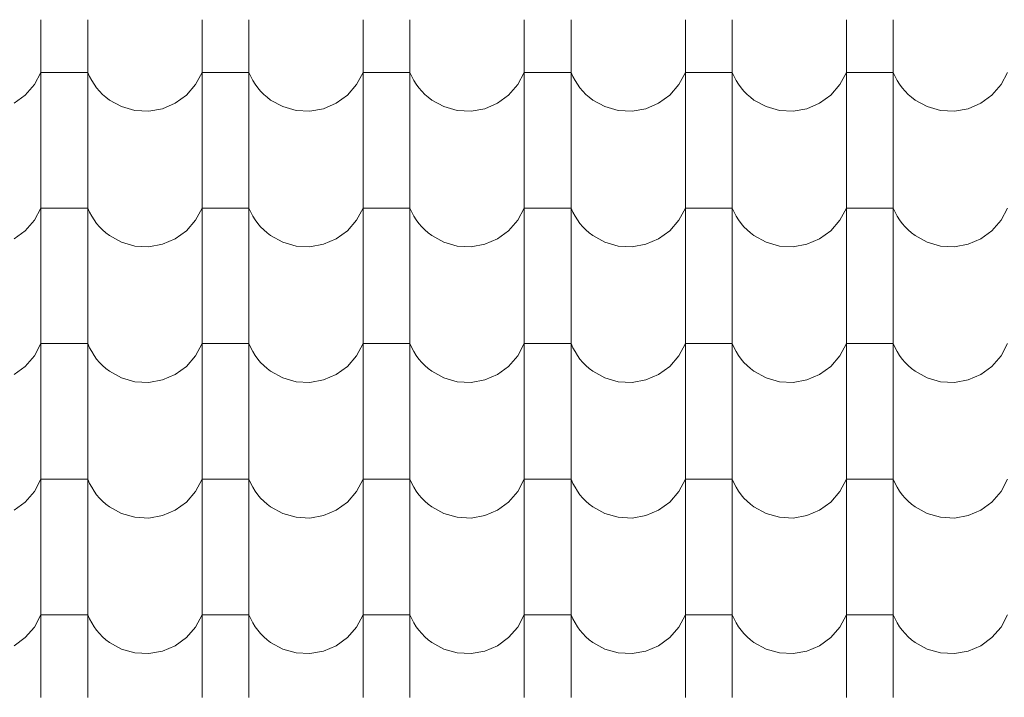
# Model space of a CAD drawing. Header units: millimetres. Extents: x -20699 to 32021, y -4298 to 11971.
# Tile 37 of 74: x -11451 to -10442, y 8829 to 9524. Entities that reach past the tile are written whole.
import ezdxf

# ---------------------------------------------------------------- set-up
doc = ezdxf.new("R2010")
doc.units = ezdxf.units.MM
doc.header["$MEASUREMENT"] = 0
doc.layers.add('A-A_1_Bourané_Výplně - Povrchové', color=7, linetype='Continuous')
doc.layers.add('A-A_1_Konstrukce - střechy a skořepiny', color=7, linetype='Continuous')

# ---------------------------------------------------------------- blocks, each defined once
blk = doc.blocks.new('*X1', base_point=(-21954.7, -8431.5))
at = {"layer": 'A-A_1_Bourané_Výplně - Povrchové', "color": 251, "linetype": 'Continuous', "lineweight": 20, "true_color": 0x6a6a6a}
for p, q in [((-11428.9, 9523.5), (-11428.9, 9385)), ((-11380.9, 9523.5), (-11380.9, 9385)), ((-11263.9, 9523.5), (-11263.9, 9385)), ((-11215.9, 9523.5), (-11215.9, 9385)), ((-11098.9, 9523.5), (-11098.9, 9385)), ((-11050.9, 9523.5), (-11050.9, 9385)), ((-10933.9, 9523.5), (-10933.9, 9385)), ((-10885.9, 9523.5), (-10885.9, 9385)), ((-10768.9, 9523.5), (-10768.9, 9385)), ((-10720.9, 9523.5), (-10720.9, 9385)), ((-10603.9, 9523.5), (-10603.9, 9385)), ((-10555.9, 9523.5), (-10555.9, 9385)), ((-11435.6, 9457), (-11428.9, 9469.5)), ((-11404.9, 9469.5), (-11428.9, 9469.5)), ((-11380.9, 9469.5), (-11404.9, 9469.5)), ((-11380.9, 9469.5), (-11379, 9465.3)), ((-11270.6, 9457), (-11263.9, 9469.5)), ((-11239.9, 9469.5), (-11263.9, 9469.5)), ((-11215.9, 9469.5), (-11239.9, 9469.5)), ((-11215.9, 9469.5), (-11214, 9465.3)), ((-11105.6, 9457), (-11098.9, 9469.5)), ((-11074.9, 9469.5), (-11098.9, 9469.5)), ((-11050.9, 9469.5), (-11074.9, 9469.5)), ((-11050.9, 9469.5), (-11049, 9465.3)), ((-10940.6, 9457), (-10933.9, 9469.5)), ((-10909.9, 9469.5), (-10933.9, 9469.5)), ((-10885.9, 9469.5), (-10909.9, 9469.5)), ((-10885.9, 9469.5), (-10884, 9465.3)), ((-10775.6, 9457), (-10768.9, 9469.5)), ((-10744.9, 9469.5), (-10768.9, 9469.5)), ((-10720.9, 9469.5), (-10744.9, 9469.5)), ((-10720.9, 9469.5), (-10719, 9465.3)), ((-10610.6, 9457), (-10603.9, 9469.5)), ((-10579.9, 9469.5), (-10603.9, 9469.5)), ((-10555.9, 9469.5), (-10579.9, 9469.5)), ((-10555.9, 9469.5), (-10554, 9465.3)), ((-10445.6, 9457), (-10438.9, 9469.5)), ((-11379, 9465.3), (-11376.9, 9461.3)), ((-11376.9, 9461.3), (-11374.5, 9457.4)), ((-11214, 9465.3), (-11211.9, 9461.3)), ((-11211.9, 9461.3), (-11209.5, 9457.4)), ((-11049, 9465.3), (-11046.9, 9461.3)), ((-11046.9, 9461.3), (-11044.5, 9457.4)), ((-10884, 9465.3), (-10881.9, 9461.3)), ((-10881.9, 9461.3), (-10879.5, 9457.4)), ((-10719, 9465.3), (-10716.9, 9461.3)), ((-10716.9, 9461.3), (-10714.5, 9457.4)), ((-10554, 9465.3), (-10551.9, 9461.3)), ((-10551.9, 9461.3), (-10549.5, 9457.4)), ((-11444.9, 9446.2), (-11435.6, 9457)), ((-11374.5, 9457.4), (-11371.8, 9453.7)), ((-11371.8, 9453.7), (-11368.9, 9450.3)), ((-11368.9, 9450.3), (-11365.7, 9447)), ((-11279.9, 9446.2), (-11270.6, 9457)), ((-11209.5, 9457.4), (-11206.8, 9453.7)), ((-11206.8, 9453.7), (-11203.9, 9450.3)), ((-11203.9, 9450.3), (-11200.7, 9447)), ((-11114.9, 9446.2), (-11105.6, 9457)), ((-11044.5, 9457.4), (-11041.8, 9453.7)), ((-11041.8, 9453.7), (-11038.9, 9450.3)), ((-11038.9, 9450.3), (-11035.7, 9447)), ((-10949.9, 9446.2), (-10940.6, 9457)), ((-10879.5, 9457.4), (-10876.8, 9453.7)), ((-10876.8, 9453.7), (-10873.9, 9450.3)), ((-10873.9, 9450.3), (-10870.7, 9447)), ((-10784.9, 9446.2), (-10775.6, 9457)), ((-10714.5, 9457.4), (-10711.8, 9453.7)), ((-10711.8, 9453.7), (-10708.9, 9450.3)), ((-10708.9, 9450.3), (-10705.7, 9447)), ((-10619.9, 9446.2), (-10610.6, 9457)), ((-10549.5, 9457.4), (-10546.8, 9453.7)), ((-10546.8, 9453.7), (-10543.9, 9450.3)), ((-10543.9, 9450.3), (-10540.7, 9447)), ((-10454.9, 9446.2), (-10445.6, 9457)), ((-11456.4, 9437.9), (-11444.9, 9446.2)), ((-11365.7, 9447), (-11362.3, 9444)), ((-11362.3, 9444), (-11358.7, 9441.2)), ((-11358.7, 9441.2), (-11346.2, 9434.4)), ((-11291.4, 9437.9), (-11279.9, 9446.2)), ((-11200.7, 9447), (-11197.3, 9444)), ((-11197.3, 9444), (-11193.7, 9441.2)), ((-11193.7, 9441.2), (-11181.2, 9434.4)), ((-11126.4, 9437.9), (-11114.9, 9446.2)), ((-11035.7, 9447), (-11032.3, 9444)), ((-11032.3, 9444), (-11028.7, 9441.2)), ((-11028.7, 9441.2), (-11016.2, 9434.4)), ((-10961.4, 9437.9), (-10949.9, 9446.2)), ((-10870.7, 9447), (-10867.3, 9444)), ((-10867.3, 9444), (-10863.7, 9441.2)), ((-10863.7, 9441.2), (-10851.2, 9434.4)), ((-10796.4, 9437.9), (-10784.9, 9446.2)), ((-10705.7, 9447), (-10702.3, 9444)), ((-10702.3, 9444), (-10698.7, 9441.2)), ((-10698.7, 9441.2), (-10686.2, 9434.4)), ((-10631.4, 9437.9), (-10619.9, 9446.2)), ((-10540.7, 9447), (-10537.3, 9444)), ((-10537.3, 9444), (-10533.7, 9441.2)), ((-10533.7, 9441.2), (-10521.2, 9434.4)), ((-10466.4, 9437.9), (-10454.9, 9446.2)), ((-11346.2, 9434.4), (-11332.6, 9430.5)), ((-11332.6, 9430.5), (-11318.4, 9429.8)), ((-11318.4, 9429.8), (-11304.4, 9432.3)), ((-11304.4, 9432.3), (-11291.4, 9437.9)), ((-11181.2, 9434.4), (-11167.6, 9430.5)), ((-11167.6, 9430.5), (-11153.4, 9429.8)), ((-11153.4, 9429.8), (-11139.4, 9432.3)), ((-11139.4, 9432.3), (-11126.4, 9437.9)), ((-11016.2, 9434.4), (-11002.6, 9430.5)), ((-11002.6, 9430.5), (-10988.4, 9429.8)), ((-10988.4, 9429.8), (-10974.4, 9432.3)), ((-10974.4, 9432.3), (-10961.4, 9437.9)), ((-10851.2, 9434.4), (-10837.6, 9430.5)), ((-10837.6, 9430.5), (-10823.4, 9429.8)), ((-10823.4, 9429.8), (-10809.4, 9432.3)), ((-10809.4, 9432.3), (-10796.4, 9437.9)), ((-10686.2, 9434.4), (-10672.6, 9430.5)), ((-10672.6, 9430.5), (-10658.4, 9429.8)), ((-10658.4, 9429.8), (-10644.4, 9432.3)), ((-10644.4, 9432.3), (-10631.4, 9437.9)), ((-10521.2, 9434.4), (-10507.6, 9430.5)), ((-10507.6, 9430.5), (-10493.4, 9429.8)), ((-10493.4, 9429.8), (-10479.4, 9432.3)), ((-10479.4, 9432.3), (-10466.4, 9437.9)), ((-11428.9, 9384.5), (-11428.9, 9246)), ((-11380.9, 9384.5), (-11380.9, 9246)), ((-11263.9, 9384.5), (-11263.9, 9246)), ((-11215.9, 9384.5), (-11215.9, 9246)), ((-11098.9, 9384.5), (-11098.9, 9246)), ((-11050.9, 9384.5), (-11050.9, 9246)), ((-10933.9, 9384.5), (-10933.9, 9246)), ((-10885.9, 9384.5), (-10885.9, 9246)), ((-10768.9, 9384.5), (-10768.9, 9246)), ((-10720.9, 9384.5), (-10720.9, 9246)), ((-10603.9, 9384.5), (-10603.9, 9246)), ((-10555.9, 9384.5), (-10555.9, 9246)), ((-11435.6, 9318), (-11428.9, 9330.5)), ((-11404.9, 9330.5), (-11428.9, 9330.5)), ((-11380.9, 9330.5), (-11404.9, 9330.5)), ((-11380.9, 9330.5), (-11379, 9326.3)), ((-11270.6, 9318), (-11263.9, 9330.5)), ((-11239.9, 9330.5), (-11263.9, 9330.5)), ((-11215.9, 9330.5), (-11239.9, 9330.5)), ((-11215.9, 9330.5), (-11214, 9326.3)), ((-11105.6, 9318), (-11098.9, 9330.5)), ((-11074.9, 9330.5), (-11098.9, 9330.5)), ((-11050.9, 9330.5), (-11074.9, 9330.5)), ((-11050.9, 9330.5), (-11049, 9326.3)), ((-10940.6, 9318), (-10933.9, 9330.5)), ((-10909.9, 9330.5), (-10933.9, 9330.5)), ((-10885.9, 9330.5), (-10909.9, 9330.5)), ((-10885.9, 9330.5), (-10884, 9326.3)), ((-10775.6, 9318), (-10768.9, 9330.5)), ((-10744.9, 9330.5), (-10768.9, 9330.5)), ((-10720.9, 9330.5), (-10744.9, 9330.5)), ((-10720.9, 9330.5), (-10719, 9326.3)), ((-10610.6, 9318), (-10603.9, 9330.5)), ((-10579.9, 9330.5), (-10603.9, 9330.5)), ((-10555.9, 9330.5), (-10579.9, 9330.5)), ((-10555.9, 9330.5), (-10554, 9326.3)), ((-10445.6, 9318), (-10438.9, 9330.5)), ((-11444.9, 9307.2), (-11435.6, 9318)), ((-11379, 9326.3), (-11376.9, 9322.3)), ((-11376.9, 9322.3), (-11374.5, 9318.4)), ((-11374.5, 9318.4), (-11371.8, 9314.7)), ((-11279.9, 9307.2), (-11270.6, 9318)), ((-11214, 9326.3), (-11211.9, 9322.3)), ((-11211.9, 9322.3), (-11209.5, 9318.4)), ((-11209.5, 9318.4), (-11206.8, 9314.7)), ((-11114.9, 9307.2), (-11105.6, 9318)), ((-11049, 9326.3), (-11046.9, 9322.3)), ((-11046.9, 9322.3), (-11044.5, 9318.4)), ((-11044.5, 9318.4), (-11041.8, 9314.7)), ((-10949.9, 9307.2), (-10940.6, 9318)), ((-10884, 9326.3), (-10881.9, 9322.3)), ((-10881.9, 9322.3), (-10879.5, 9318.4)), ((-10879.5, 9318.4), (-10876.8, 9314.7)), ((-10784.9, 9307.2), (-10775.6, 9318)), ((-10719, 9326.3), (-10716.9, 9322.3)), ((-10716.9, 9322.3), (-10714.5, 9318.4)), ((-10714.5, 9318.4), (-10711.8, 9314.7)), ((-10619.9, 9307.2), (-10610.6, 9318)), ((-10554, 9326.3), (-10551.9, 9322.3)), ((-10551.9, 9322.3), (-10549.5, 9318.4)), ((-10549.5, 9318.4), (-10546.8, 9314.7)), ((-10454.9, 9307.2), (-10445.6, 9318)), ((-11371.8, 9314.7), (-11368.9, 9311.3)), ((-11368.9, 9311.3), (-11365.7, 9308)), ((-11365.7, 9308), (-11362.3, 9305)), ((-11206.8, 9314.7), (-11203.9, 9311.3)), ((-11203.9, 9311.3), (-11200.7, 9308)), ((-11200.7, 9308), (-11197.3, 9305)), ((-11041.8, 9314.7), (-11038.9, 9311.3)), ((-11038.9, 9311.3), (-11035.7, 9308)), ((-11035.7, 9308), (-11032.3, 9305)), ((-10876.8, 9314.7), (-10873.9, 9311.3)), ((-10873.9, 9311.3), (-10870.7, 9308)), ((-10870.7, 9308), (-10867.3, 9305)), ((-10711.8, 9314.7), (-10708.9, 9311.3)), ((-10708.9, 9311.3), (-10705.7, 9308)), ((-10705.7, 9308), (-10702.3, 9305)), ((-10546.8, 9314.7), (-10543.9, 9311.3)), ((-10543.9, 9311.3), (-10540.7, 9308)), ((-10540.7, 9308), (-10537.3, 9305)), ((-11456.4, 9298.9), (-11444.9, 9307.2)), ((-11362.3, 9305), (-11358.7, 9302.2)), ((-11358.7, 9302.2), (-11346.2, 9295.4)), ((-11304.4, 9293.3), (-11291.4, 9298.9)), ((-11291.4, 9298.9), (-11279.9, 9307.2)), ((-11197.3, 9305), (-11193.7, 9302.2)), ((-11193.7, 9302.2), (-11181.2, 9295.4)), ((-11139.4, 9293.3), (-11126.4, 9298.9)), ((-11126.4, 9298.9), (-11114.9, 9307.2)), ((-11032.3, 9305), (-11028.7, 9302.2)), ((-11028.7, 9302.2), (-11016.2, 9295.4)), ((-10974.4, 9293.3), (-10961.4, 9298.9)), ((-10961.4, 9298.9), (-10949.9, 9307.2)), ((-10867.3, 9305), (-10863.7, 9302.2)), ((-10863.7, 9302.2), (-10851.2, 9295.4)), ((-10809.4, 9293.3), (-10796.4, 9298.9)), ((-10796.4, 9298.9), (-10784.9, 9307.2)), ((-10702.3, 9305), (-10698.7, 9302.2)), ((-10698.7, 9302.2), (-10686.2, 9295.4)), ((-10644.4, 9293.3), (-10631.4, 9298.9)), ((-10631.4, 9298.9), (-10619.9, 9307.2)), ((-10537.3, 9305), (-10533.7, 9302.2)), ((-10533.7, 9302.2), (-10521.2, 9295.4)), ((-10479.4, 9293.3), (-10466.4, 9298.9)), ((-10466.4, 9298.9), (-10454.9, 9307.2)), ((-11346.2, 9295.4), (-11332.6, 9291.5)), ((-11332.6, 9291.5), (-11318.4, 9290.8)), ((-11318.4, 9290.8), (-11304.4, 9293.3)), ((-11181.2, 9295.4), (-11167.6, 9291.5)), ((-11167.6, 9291.5), (-11153.4, 9290.8)), ((-11153.4, 9290.8), (-11139.4, 9293.3)), ((-11016.2, 9295.4), (-11002.6, 9291.5)), ((-11002.6, 9291.5), (-10988.4, 9290.8)), ((-10988.4, 9290.8), (-10974.4, 9293.3)), ((-10851.2, 9295.4), (-10837.6, 9291.5)), ((-10837.6, 9291.5), (-10823.4, 9290.8)), ((-10823.4, 9290.8), (-10809.4, 9293.3)), ((-10686.2, 9295.4), (-10672.6, 9291.5)), ((-10672.6, 9291.5), (-10658.4, 9290.8)), ((-10658.4, 9290.8), (-10644.4, 9293.3)), ((-10521.2, 9295.4), (-10507.6, 9291.5)), ((-10507.6, 9291.5), (-10493.4, 9290.8)), ((-10493.4, 9290.8), (-10479.4, 9293.3)), ((-11428.9, 9245.5), (-11428.9, 9107)), ((-11380.9, 9245.5), (-11380.9, 9107)), ((-11263.9, 9245.5), (-11263.9, 9107)), ((-11215.9, 9245.5), (-11215.9, 9107)), ((-11098.9, 9245.5), (-11098.9, 9107)), ((-11050.9, 9245.5), (-11050.9, 9107)), ((-10933.9, 9245.5), (-10933.9, 9107)), ((-10885.9, 9245.5), (-10885.9, 9107)), ((-10768.9, 9245.5), (-10768.9, 9107)), ((-10720.9, 9245.5), (-10720.9, 9107)), ((-10603.9, 9245.5), (-10603.9, 9107)), ((-10555.9, 9245.5), (-10555.9, 9107)), ((-11435.6, 9179), (-11428.9, 9191.5)), ((-11404.9, 9191.5), (-11428.9, 9191.5)), ((-11380.9, 9191.5), (-11404.9, 9191.5)), ((-11380.9, 9191.5), (-11379, 9187.3)), ((-11379, 9187.3), (-11376.9, 9183.3)), ((-11270.6, 9179), (-11263.9, 9191.5)), ((-11239.9, 9191.5), (-11263.9, 9191.5)), ((-11215.9, 9191.5), (-11239.9, 9191.5)), ((-11215.9, 9191.5), (-11214, 9187.3)), ((-11214, 9187.3), (-11211.9, 9183.3)), ((-11105.6, 9179), (-11098.9, 9191.5)), ((-11074.9, 9191.5), (-11098.9, 9191.5)), ((-11050.9, 9191.5), (-11074.9, 9191.5)), ((-11050.9, 9191.5), (-11049, 9187.3)), ((-11049, 9187.3), (-11046.9, 9183.3)), ((-10940.6, 9179), (-10933.9, 9191.5)), ((-10909.9, 9191.5), (-10933.9, 9191.5)), ((-10885.9, 9191.5), (-10909.9, 9191.5)), ((-10885.9, 9191.5), (-10884, 9187.3)), ((-10884, 9187.3), (-10881.9, 9183.3)), ((-10775.6, 9179), (-10768.9, 9191.5)), ((-10744.9, 9191.5), (-10768.9, 9191.5)), ((-10720.9, 9191.5), (-10744.9, 9191.5)), ((-10720.9, 9191.5), (-10719, 9187.3)), ((-10719, 9187.3), (-10716.9, 9183.3)), ((-10610.6, 9179), (-10603.9, 9191.5)), ((-10579.9, 9191.5), (-10603.9, 9191.5)), ((-10555.9, 9191.5), (-10579.9, 9191.5)), ((-10555.9, 9191.5), (-10554, 9187.3)), ((-10554, 9187.3), (-10551.9, 9183.3)), ((-10445.6, 9179), (-10438.9, 9191.5)), ((-11444.9, 9168.2), (-11435.6, 9179)), ((-11376.9, 9183.3), (-11374.5, 9179.4)), ((-11374.5, 9179.4), (-11371.8, 9175.7)), ((-11279.9, 9168.2), (-11270.6, 9179)), ((-11211.9, 9183.3), (-11209.5, 9179.4)), ((-11209.5, 9179.4), (-11206.8, 9175.7)), ((-11114.9, 9168.2), (-11105.6, 9179)), ((-11046.9, 9183.3), (-11044.5, 9179.4)), ((-11044.5, 9179.4), (-11041.8, 9175.7)), ((-10949.9, 9168.2), (-10940.6, 9179)), ((-10881.9, 9183.3), (-10879.5, 9179.4)), ((-10879.5, 9179.4), (-10876.8, 9175.7)), ((-10784.9, 9168.2), (-10775.6, 9179)), ((-10716.9, 9183.3), (-10714.5, 9179.4)), ((-10714.5, 9179.4), (-10711.8, 9175.7)), ((-10619.9, 9168.2), (-10610.6, 9179)), ((-10551.9, 9183.3), (-10549.5, 9179.4)), ((-10549.5, 9179.4), (-10546.8, 9175.7)), ((-10454.9, 9168.2), (-10445.6, 9179)), ((-11456.4, 9159.9), (-11444.9, 9168.2)), ((-11371.8, 9175.7), (-11368.9, 9172.3)), ((-11368.9, 9172.3), (-11365.7, 9169)), ((-11365.7, 9169), (-11362.3, 9166)), ((-11291.4, 9159.9), (-11279.9, 9168.2)), ((-11206.8, 9175.7), (-11203.9, 9172.3)), ((-11203.9, 9172.3), (-11200.7, 9169)), ((-11200.7, 9169), (-11197.3, 9166)), ((-11126.4, 9159.9), (-11114.9, 9168.2)), ((-11041.8, 9175.7), (-11038.9, 9172.3)), ((-11038.9, 9172.3), (-11035.7, 9169)), ((-11035.7, 9169), (-11032.3, 9166)), ((-10961.4, 9159.9), (-10949.9, 9168.2)), ((-10876.8, 9175.7), (-10873.9, 9172.3)), ((-10873.9, 9172.3), (-10870.7, 9169)), ((-10870.7, 9169), (-10867.3, 9166)), ((-10796.4, 9159.9), (-10784.9, 9168.2)), ((-10711.8, 9175.7), (-10708.9, 9172.3)), ((-10708.9, 9172.3), (-10705.7, 9169)), ((-10705.7, 9169), (-10702.3, 9166)), ((-10631.4, 9159.9), (-10619.9, 9168.2)), ((-10546.8, 9175.7), (-10543.9, 9172.3)), ((-10543.9, 9172.3), (-10540.7, 9169)), ((-10540.7, 9169), (-10537.3, 9166)), ((-10466.4, 9159.9), (-10454.9, 9168.2)), ((-11362.3, 9166), (-11358.7, 9163.2)), ((-11358.7, 9163.2), (-11346.2, 9156.4)), ((-11346.2, 9156.4), (-11332.6, 9152.5)), ((-11304.4, 9154.3), (-11291.4, 9159.9)), ((-11197.3, 9166), (-11193.7, 9163.2)), ((-11193.7, 9163.2), (-11181.2, 9156.4)), ((-11181.2, 9156.4), (-11167.6, 9152.5)), ((-11139.4, 9154.3), (-11126.4, 9159.9)), ((-11032.3, 9166), (-11028.7, 9163.2)), ((-11028.7, 9163.2), (-11016.2, 9156.4)), ((-11016.2, 9156.4), (-11002.6, 9152.5)), ((-10974.4, 9154.3), (-10961.4, 9159.9)), ((-10867.3, 9166), (-10863.7, 9163.2)), ((-10863.7, 9163.2), (-10851.2, 9156.4)), ((-10851.2, 9156.4), (-10837.6, 9152.5)), ((-10809.4, 9154.3), (-10796.4, 9159.9)), ((-10702.3, 9166), (-10698.7, 9163.2)), ((-10698.7, 9163.2), (-10686.2, 9156.4)), ((-10686.2, 9156.4), (-10672.6, 9152.5)), ((-10644.4, 9154.3), (-10631.4, 9159.9)), ((-10537.3, 9166), (-10533.7, 9163.2)), ((-10533.7, 9163.2), (-10521.2, 9156.4)), ((-10521.2, 9156.4), (-10507.6, 9152.5)), ((-10479.4, 9154.3), (-10466.4, 9159.9)), ((-11332.6, 9152.5), (-11318.4, 9151.8)), ((-11318.4, 9151.8), (-11304.4, 9154.3)), ((-11167.6, 9152.5), (-11153.4, 9151.8)), ((-11153.4, 9151.8), (-11139.4, 9154.3)), ((-11002.6, 9152.5), (-10988.4, 9151.8)), ((-10988.4, 9151.8), (-10974.4, 9154.3)), ((-10837.6, 9152.5), (-10823.4, 9151.8)), ((-10823.4, 9151.8), (-10809.4, 9154.3)), ((-10672.6, 9152.5), (-10658.4, 9151.8)), ((-10658.4, 9151.8), (-10644.4, 9154.3)), ((-10507.6, 9152.5), (-10493.4, 9151.8)), ((-10493.4, 9151.8), (-10479.4, 9154.3)), ((-11428.9, 9106.5), (-11428.9, 8968)), ((-11380.9, 9106.5), (-11380.9, 8968)), ((-11263.9, 9106.5), (-11263.9, 8968)), ((-11215.9, 9106.5), (-11215.9, 8968)), ((-11098.9, 9106.5), (-11098.9, 8968)), ((-11050.9, 9106.5), (-11050.9, 8968)), ((-10933.9, 9106.5), (-10933.9, 8968)), ((-10885.9, 9106.5), (-10885.9, 8968)), ((-10768.9, 9106.5), (-10768.9, 8968)), ((-10720.9, 9106.5), (-10720.9, 8968)), ((-10603.9, 9106.5), (-10603.9, 8968)), ((-10555.9, 9106.5), (-10555.9, 8968)), ((-11435.6, 9040), (-11428.9, 9052.5)), ((-11404.9, 9052.5), (-11428.9, 9052.5)), ((-11380.9, 9052.5), (-11404.9, 9052.5)), ((-11380.9, 9052.5), (-11379, 9048.3)), ((-11379, 9048.3), (-11376.9, 9044.3)), ((-11270.6, 9040), (-11263.9, 9052.5)), ((-11239.9, 9052.5), (-11263.9, 9052.5)), ((-11215.9, 9052.5), (-11239.9, 9052.5)), ((-11215.9, 9052.5), (-11214, 9048.3)), ((-11214, 9048.3), (-11211.9, 9044.3)), ((-11105.6, 9040), (-11098.9, 9052.5)), ((-11074.9, 9052.5), (-11098.9, 9052.5)), ((-11050.9, 9052.5), (-11074.9, 9052.5)), ((-11050.9, 9052.5), (-11049, 9048.3)), ((-11049, 9048.3), (-11046.9, 9044.3)), ((-10940.6, 9040), (-10933.9, 9052.5)), ((-10909.9, 9052.5), (-10933.9, 9052.5)), ((-10885.9, 9052.5), (-10909.9, 9052.5)), ((-10885.9, 9052.5), (-10884, 9048.3)), ((-10884, 9048.3), (-10881.9, 9044.3)), ((-10775.6, 9040), (-10768.9, 9052.5)), ((-10744.9, 9052.5), (-10768.9, 9052.5)), ((-10720.9, 9052.5), (-10744.9, 9052.5)), ((-10720.9, 9052.5), (-10719, 9048.3)), ((-10719, 9048.3), (-10716.9, 9044.3)), ((-10610.6, 9040), (-10603.9, 9052.5)), ((-10579.9, 9052.5), (-10603.9, 9052.5)), ((-10555.9, 9052.5), (-10579.9, 9052.5)), ((-10555.9, 9052.5), (-10554, 9048.3)), ((-10554, 9048.3), (-10551.9, 9044.3)), ((-10445.6, 9040), (-10438.9, 9052.5)), ((-11444.9, 9029.2), (-11435.6, 9040)), ((-11376.9, 9044.3), (-11374.5, 9040.4)), ((-11374.5, 9040.4), (-11371.8, 9036.7)), ((-11371.8, 9036.7), (-11368.9, 9033.3)), ((-11279.9, 9029.2), (-11270.6, 9040)), ((-11211.9, 9044.3), (-11209.5, 9040.4)), ((-11209.5, 9040.4), (-11206.8, 9036.7)), ((-11206.8, 9036.7), (-11203.9, 9033.3)), ((-11114.9, 9029.2), (-11105.6, 9040)), ((-11046.9, 9044.3), (-11044.5, 9040.4)), ((-11044.5, 9040.4), (-11041.8, 9036.7)), ((-11041.8, 9036.7), (-11038.9, 9033.3)), ((-10949.9, 9029.2), (-10940.6, 9040)), ((-10881.9, 9044.3), (-10879.5, 9040.4)), ((-10879.5, 9040.4), (-10876.8, 9036.7)), ((-10876.8, 9036.7), (-10873.9, 9033.3)), ((-10784.9, 9029.2), (-10775.6, 9040)), ((-10716.9, 9044.3), (-10714.5, 9040.4)), ((-10714.5, 9040.4), (-10711.8, 9036.7)), ((-10711.8, 9036.7), (-10708.9, 9033.3)), ((-10619.9, 9029.2), (-10610.6, 9040)), ((-10551.9, 9044.3), (-10549.5, 9040.4)), ((-10549.5, 9040.4), (-10546.8, 9036.7)), ((-10546.8, 9036.7), (-10543.9, 9033.3)), ((-10454.9, 9029.2), (-10445.6, 9040)), ((-11456.4, 9020.9), (-11444.9, 9029.2)), ((-11368.9, 9033.3), (-11365.7, 9030)), ((-11365.7, 9030), (-11362.3, 9027)), ((-11362.3, 9027), (-11358.7, 9024.2)), ((-11291.4, 9020.9), (-11279.9, 9029.2)), ((-11203.9, 9033.3), (-11200.7, 9030)), ((-11200.7, 9030), (-11197.3, 9027)), ((-11197.3, 9027), (-11193.7, 9024.2)), ((-11126.4, 9020.9), (-11114.9, 9029.2)), ((-11038.9, 9033.3), (-11035.7, 9030)), ((-11035.7, 9030), (-11032.3, 9027)), ((-11032.3, 9027), (-11028.7, 9024.2)), ((-10961.4, 9020.9), (-10949.9, 9029.2)), ((-10873.9, 9033.3), (-10870.7, 9030)), ((-10870.7, 9030), (-10867.3, 9027)), ((-10867.3, 9027), (-10863.7, 9024.2)), ((-10796.4, 9020.9), (-10784.9, 9029.2)), ((-10708.9, 9033.3), (-10705.7, 9030)), ((-10705.7, 9030), (-10702.3, 9027)), ((-10702.3, 9027), (-10698.7, 9024.2)), ((-10631.4, 9020.9), (-10619.9, 9029.2)), ((-10543.9, 9033.3), (-10540.7, 9030)), ((-10540.7, 9030), (-10537.3, 9027)), ((-10537.3, 9027), (-10533.7, 9024.2)), ((-10466.4, 9020.9), (-10454.9, 9029.2)), ((-11358.7, 9024.2), (-11346.2, 9017.4)), ((-11346.2, 9017.4), (-11332.6, 9013.5)), ((-11318.4, 9012.8), (-11304.4, 9015.3)), ((-11304.4, 9015.3), (-11291.4, 9020.9)), ((-11193.7, 9024.2), (-11181.2, 9017.4)), ((-11181.2, 9017.4), (-11167.6, 9013.5)), ((-11153.4, 9012.8), (-11139.4, 9015.3)), ((-11139.4, 9015.3), (-11126.4, 9020.9)), ((-11028.7, 9024.2), (-11016.2, 9017.4)), ((-11016.2, 9017.4), (-11002.6, 9013.5)), ((-10988.4, 9012.8), (-10974.4, 9015.3)), ((-10974.4, 9015.3), (-10961.4, 9020.9)), ((-10863.7, 9024.2), (-10851.2, 9017.4)), ((-10851.2, 9017.4), (-10837.6, 9013.5)), ((-10823.4, 9012.8), (-10809.4, 9015.3)), ((-10809.4, 9015.3), (-10796.4, 9020.9)), ((-10698.7, 9024.2), (-10686.2, 9017.4)), ((-10686.2, 9017.4), (-10672.6, 9013.5)), ((-10658.4, 9012.8), (-10644.4, 9015.3)), ((-10644.4, 9015.3), (-10631.4, 9020.9)), ((-10533.7, 9024.2), (-10521.2, 9017.4)), ((-10521.2, 9017.4), (-10507.6, 9013.5)), ((-10493.4, 9012.8), (-10479.4, 9015.3)), ((-10479.4, 9015.3), (-10466.4, 9020.9)), ((-11332.6, 9013.5), (-11318.4, 9012.8)), ((-11167.6, 9013.5), (-11153.4, 9012.8)), ((-11002.6, 9013.5), (-10988.4, 9012.8)), ((-10837.6, 9013.5), (-10823.4, 9012.8)), ((-10672.6, 9013.5), (-10658.4, 9012.8)), ((-10507.6, 9013.5), (-10493.4, 9012.8)), ((-11428.9, 8967.5), (-11428.9, 8829)), ((-11380.9, 8967.5), (-11380.9, 8829)), ((-11263.9, 8967.5), (-11263.9, 8829)), ((-11215.9, 8967.5), (-11215.9, 8829)), ((-11098.9, 8967.5), (-11098.9, 8829)), ((-11050.9, 8967.5), (-11050.9, 8829)), ((-10933.9, 8967.5), (-10933.9, 8829)), ((-10885.9, 8967.5), (-10885.9, 8829)), ((-10768.9, 8967.5), (-10768.9, 8829)), ((-10720.9, 8967.5), (-10720.9, 8829)), ((-10603.9, 8967.5), (-10603.9, 8829)), ((-10555.9, 8967.5), (-10555.9, 8829)), ((-11435.6, 8901), (-11428.9, 8913.5)), ((-11404.9, 8913.5), (-11428.9, 8913.5)), ((-11380.9, 8913.5), (-11404.9, 8913.5)), ((-11380.9, 8913.5), (-11379, 8909.3)), ((-11379, 8909.3), (-11376.9, 8905.3)), ((-11376.9, 8905.3), (-11374.5, 8901.4)), ((-11270.6, 8901), (-11263.9, 8913.5)), ((-11239.9, 8913.5), (-11263.9, 8913.5)), ((-11215.9, 8913.5), (-11239.9, 8913.5)), ((-11215.9, 8913.5), (-11214, 8909.3)), ((-11214, 8909.3), (-11211.9, 8905.3)), ((-11211.9, 8905.3), (-11209.5, 8901.4)), ((-11105.6, 8901), (-11098.9, 8913.5)), ((-11074.9, 8913.5), (-11098.9, 8913.5)), ((-11050.9, 8913.5), (-11074.9, 8913.5)), ((-11050.9, 8913.5), (-11049, 8909.3)), ((-11049, 8909.3), (-11046.9, 8905.3)), ((-11046.9, 8905.3), (-11044.5, 8901.4)), ((-10940.6, 8901), (-10933.9, 8913.5)), ((-10909.9, 8913.5), (-10933.9, 8913.5)), ((-10885.9, 8913.5), (-10909.9, 8913.5)), ((-10885.9, 8913.5), (-10884, 8909.3)), ((-10884, 8909.3), (-10881.9, 8905.3)), ((-10881.9, 8905.3), (-10879.5, 8901.4)), ((-10775.6, 8901), (-10768.9, 8913.5)), ((-10744.9, 8913.5), (-10768.9, 8913.5)), ((-10720.9, 8913.5), (-10744.9, 8913.5)), ((-10720.9, 8913.5), (-10719, 8909.3)), ((-10719, 8909.3), (-10716.9, 8905.3)), ((-10716.9, 8905.3), (-10714.5, 8901.4)), ((-10610.6, 8901), (-10603.9, 8913.5)), ((-10579.9, 8913.5), (-10603.9, 8913.5)), ((-10555.9, 8913.5), (-10579.9, 8913.5)), ((-10555.9, 8913.5), (-10554, 8909.3)), ((-10554, 8909.3), (-10551.9, 8905.3)), ((-10551.9, 8905.3), (-10549.5, 8901.4)), ((-10445.6, 8901), (-10438.9, 8913.5)), ((-11444.9, 8890.2), (-11435.6, 8901)), ((-11374.5, 8901.4), (-11371.8, 8897.7)), ((-11371.8, 8897.7), (-11368.9, 8894.3)), ((-11368.9, 8894.3), (-11365.7, 8891)), ((-11279.9, 8890.2), (-11270.6, 8901)), ((-11209.5, 8901.4), (-11206.8, 8897.7)), ((-11206.8, 8897.7), (-11203.9, 8894.3)), ((-11203.9, 8894.3), (-11200.7, 8891)), ((-11114.9, 8890.2), (-11105.6, 8901)), ((-11044.5, 8901.4), (-11041.8, 8897.7)), ((-11041.8, 8897.7), (-11038.9, 8894.3)), ((-11038.9, 8894.3), (-11035.7, 8891)), ((-10949.9, 8890.2), (-10940.6, 8901)), ((-10879.5, 8901.4), (-10876.8, 8897.7)), ((-10876.8, 8897.7), (-10873.9, 8894.3)), ((-10873.9, 8894.3), (-10870.7, 8891)), ((-10784.9, 8890.2), (-10775.6, 8901)), ((-10714.5, 8901.4), (-10711.8, 8897.7)), ((-10711.8, 8897.7), (-10708.9, 8894.3)), ((-10708.9, 8894.3), (-10705.7, 8891)), ((-10619.9, 8890.2), (-10610.6, 8901)), ((-10549.5, 8901.4), (-10546.8, 8897.7)), ((-10546.8, 8897.7), (-10543.9, 8894.3)), ((-10543.9, 8894.3), (-10540.7, 8891)), ((-10454.9, 8890.2), (-10445.6, 8901)), ((-11456.4, 8881.9), (-11444.9, 8890.2)), ((-11365.7, 8891), (-11362.3, 8888)), ((-11362.3, 8888), (-11358.7, 8885.2)), ((-11358.7, 8885.2), (-11346.2, 8878.4)), ((-11291.4, 8881.9), (-11279.9, 8890.2)), ((-11200.7, 8891), (-11197.3, 8888)), ((-11197.3, 8888), (-11193.7, 8885.2)), ((-11193.7, 8885.2), (-11181.2, 8878.4)), ((-11126.4, 8881.9), (-11114.9, 8890.2)), ((-11035.7, 8891), (-11032.3, 8888)), ((-11032.3, 8888), (-11028.7, 8885.2)), ((-11028.7, 8885.2), (-11016.2, 8878.4)), ((-10961.4, 8881.9), (-10949.9, 8890.2)), ((-10870.7, 8891), (-10867.3, 8888)), ((-10867.3, 8888), (-10863.7, 8885.2)), ((-10863.7, 8885.2), (-10851.2, 8878.4)), ((-10796.4, 8881.9), (-10784.9, 8890.2)), ((-10705.7, 8891), (-10702.3, 8888)), ((-10702.3, 8888), (-10698.7, 8885.2)), ((-10698.7, 8885.2), (-10686.2, 8878.4)), ((-10631.4, 8881.9), (-10619.9, 8890.2)), ((-10540.7, 8891), (-10537.3, 8888)), ((-10537.3, 8888), (-10533.7, 8885.2)), ((-10533.7, 8885.2), (-10521.2, 8878.4)), ((-10466.4, 8881.9), (-10454.9, 8890.2)), ((-11346.2, 8878.4), (-11332.6, 8874.5)), ((-11332.6, 8874.5), (-11318.4, 8873.8)), ((-11318.4, 8873.8), (-11304.4, 8876.3)), ((-11304.4, 8876.3), (-11291.4, 8881.9)), ((-11181.2, 8878.4), (-11167.6, 8874.5)), ((-11167.6, 8874.5), (-11153.4, 8873.8)), ((-11153.4, 8873.8), (-11139.4, 8876.3)), ((-11139.4, 8876.3), (-11126.4, 8881.9)), ((-11016.2, 8878.4), (-11002.6, 8874.5)), ((-11002.6, 8874.5), (-10988.4, 8873.8)), ((-10988.4, 8873.8), (-10974.4, 8876.3)), ((-10974.4, 8876.3), (-10961.4, 8881.9)), ((-10851.2, 8878.4), (-10837.6, 8874.5)), ((-10837.6, 8874.5), (-10823.4, 8873.8)), ((-10823.4, 8873.8), (-10809.4, 8876.3)), ((-10809.4, 8876.3), (-10796.4, 8881.9)), ((-10686.2, 8878.4), (-10672.6, 8874.5)), ((-10672.6, 8874.5), (-10658.4, 8873.8)), ((-10658.4, 8873.8), (-10644.4, 8876.3)), ((-10644.4, 8876.3), (-10631.4, 8881.9)), ((-10521.2, 8878.4), (-10507.6, 8874.5)), ((-10507.6, 8874.5), (-10493.4, 8873.8)), ((-10493.4, 8873.8), (-10479.4, 8876.3)), ((-10479.4, 8876.3), (-10466.4, 8881.9))]:
    blk.add_line(p, q, dxfattribs=at)

msp = doc.modelspace()

# ---------------------------------------------------------------- block references
at = {"layer": 'A-A_1_Konstrukce - střechy a skořepiny', "color": 9, "linetype": 'Continuous', "lineweight": 13}
msp.add_blockref('*X1', (-21954.7, -8431.5), dxfattribs=at)

doc.saveas('drawing.dxf')
